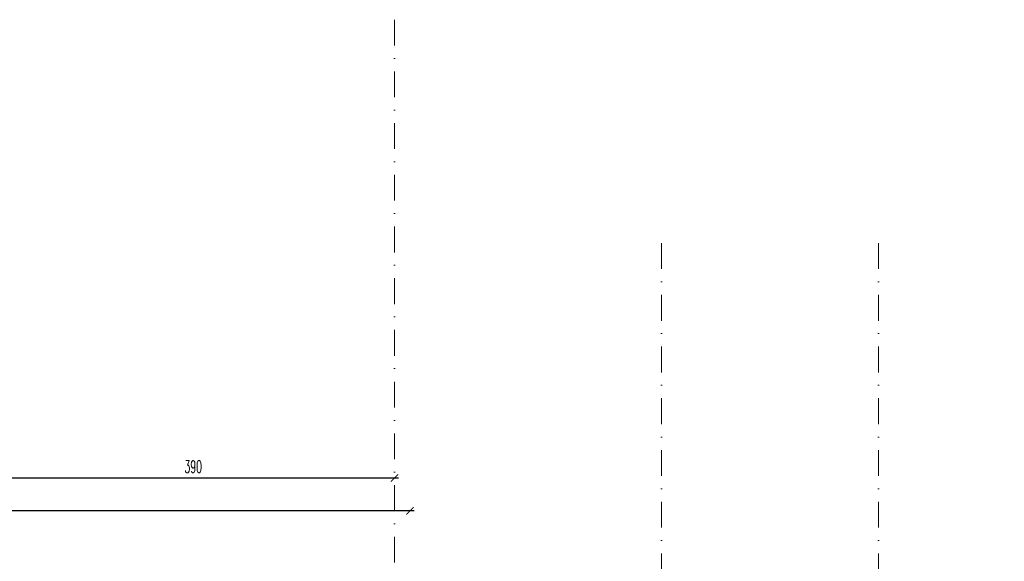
# Model space of a CAD drawing. Header units: millimetres. Extents: x -4186 to -941, y -4992 to -64.
# Tile 20 of 21: x -3006 to -2052, y -589 to -64. Entities that reach past the tile are written whole.
import ezdxf

# ---------------------------------------------------------------- set-up
doc = ezdxf.new("R2010")
doc.units = ezdxf.units.MM
doc.linetypes.add('DASHDOT', pattern=[1, 0.5, -0.25, 0, -0.25])
doc.layers.add('3 osie', color=200, linetype='DASHDOT', lineweight=13)
doc.layers.add('Z WYM 1 100', color=130, linetype='Continuous', lineweight=20)
doc.styles.add('100 STD', font='ROMANS.shx', dxfattribs={"width": 0.55, "height": 12})
doc.dimstyles.new('100-STD', dxfattribs={"dimscale": 5, "dimtxt": 18, "dimasz": 1.4, "dimexe": 1.6, "dimexo": 6, "dimgap": 1, "dimtad": 1, "dimdec": 1, "dimrnd": 0.5, "dimdsep": 46, "dimtxsty": '100 STD', "dimblk": 'ARCHTICK', "dimcen": 1, "dimdle": 0.8, "dimse1": 1, "dimse2": 1, "dimclrd": 256, "dimclre": 256, "dimclrt": 4, "dimadec": 0, "dimazin": 0, "dimtfac": 1, "dimtdec": 1, "dimtix": 1, "dimtmove": 2, "dimatfit": 3, "dimfxl": 0, "dimtvp": 1, "dimtolj": 1, "dimtzin": 2, "dimarcsym": 0})

# ---------------------------------------------------------------- blocks, each defined once
blk = doc.blocks.new('_ARCHTICK')
at = {"color": 0, "linetype": 'ByBlock', "const_width": 0.15}
blk.add_lwpolyline([(-0.5, -0.5), (0.5, 0.5)], dxfattribs=at)
blk = doc.blocks.new('*D57')
at = {"layer": 'Defpoints', "color": 0, "transparency": 16777216}
for p in [(-3032.96, -64.33), (-2642.96, -64.33), (-3032.96, -508.37)]:
    blk.add_point(p, dxfattribs=at)
at = {"layer": 'Z WYM 1 100', "lineweight": -2, "transparency": 16777216}
blk.add_line((-2638.96, -508.37), (-3036.96, -508.37), dxfattribs=at)
at = {"layer": 'Z WYM 1 100', "lineweight": -2, "transparency": 16777216, "xscale": 7, "yscale": 7, "zscale": 7, "rotation": 180}
blk.add_blockref('_ARCHTICK', (-3032.96, -508.37), dxfattribs=at)
at = {"layer": 'Z WYM 1 100', "lineweight": -2, "transparency": 16777216, "xscale": 7, "yscale": 7, "zscale": 7}
blk.add_blockref('_ARCHTICK', (-2642.96, -508.37), dxfattribs=at)
at = {"layer": 'Z WYM 1 100', "color": 4, "transparency": 16777216, "insert": (-2837.96, -497.37), "char_height": 12, "attachment_point": 5, "style": '100 STD'}
blk.add_mtext('\\A1;390', dxfattribs=at)
blk = doc.blocks.new('*D66')
at = {"layer": 'Defpoints', "color": 0, "transparency": 16777216}
for p in [(-3827.96, -540.18), (-2627.96, -602.46), (-3827.96, -614.46)]:
    blk.add_point(p, dxfattribs=at)
at = {"layer": 'Z WYM 1 100', "lineweight": -2, "transparency": 16777216}
blk.add_line((-2623.96, -540.18), (-3831.96, -540.18), dxfattribs=at)
at = {"layer": 'Z WYM 1 100', "lineweight": -2, "transparency": 16777216, "xscale": 7, "yscale": 7, "zscale": 7, "rotation": 180}
blk.add_blockref('_ARCHTICK', (-3827.96, -540.18), dxfattribs=at)
at = {"layer": 'Z WYM 1 100', "lineweight": -2, "transparency": 16777216, "xscale": 7, "yscale": 7, "zscale": 7}
blk.add_blockref('_ARCHTICK', (-2627.96, -540.18), dxfattribs=at)
at = {"layer": 'Z WYM 1 100', "color": 4, "transparency": 16777216, "insert": (-3227.96, -529.18), "char_height": 12, "attachment_point": 5, "style": '100 STD'}
blk.add_mtext('\\A1;1200', dxfattribs=at)

msp = doc.modelspace()

# ---------------------------------------------------------------- linework, layer by layer
at = {"layer": '3 osie', "ltscale": 50}
for points in [[(-2642.96, -64.33), (-2642.96, -1475.31)], [(-2384.2, -280.86), (-2384.2, -1251.3)], [(-2174.2, -280.86), (-2174.2, -1251.3)]]:
    msp.add_lwpolyline(points, dxfattribs=at)

# ---------------------------------------------------------------- dimensions: what is measured, and where the dimension line sits
at = {"layer": 'Z WYM 1 100'}
for base, p1, p2, picture, middle in [((-3032.96, -508.37), (-2642.96, -64.33), (-3032.96, -64.33), '*D57', (-2837.96, -497.37)), ((-3827.96, -540.18), (-2627.96, -602.46), (-3827.96, -614.46), '*D66', (-3227.96, -529.18))]:
    dim = msp.add_linear_dim(base=base, p1=p1, p2=p2, angle=180, dimstyle='100-STD', dxfattribs=at)
    dim.commit()
    dim.dimension.update_dxf_attribs({"geometry": picture, "text_midpoint": middle})

doc.saveas('drawing.dxf')
